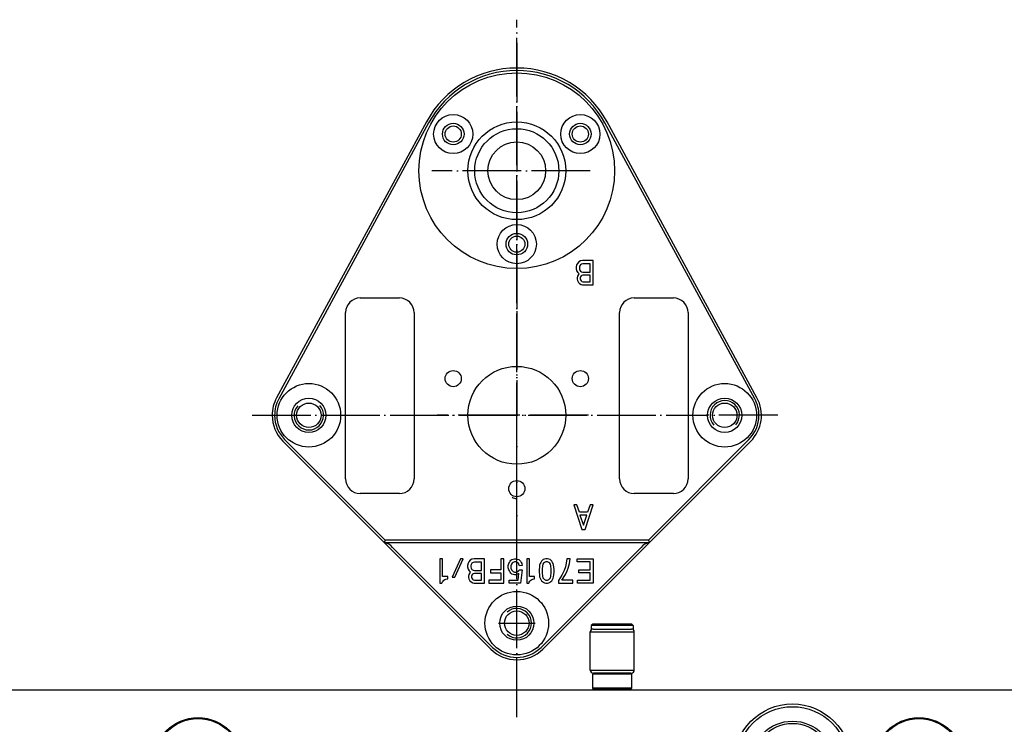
# Model space of a CAD drawing. Extents: x -1763 to 4575, y -3429 to 1051.
# Tile 158 of 174: x 3668 to 3870, y -1492 to -1348. Entities that reach past the tile are written whole.
import ezdxf

# ---------------------------------------------------------------- set-up
doc = ezdxf.new("R2010")
doc.units = 0
doc.linetypes.add('DOT_CENTER', pattern=[14, 12, -1, 0, -1])
doc.layers.get('0').update_dxf_attribs({"linetype": 'CONTINUOUS'})
doc.layers.add('1', color=7, linetype='CONTINUOUS')

# ---------------------------------------------------------------- blocks, each defined once
blk = doc.blocks.new('E7018-24101__1', base_point=(4199.999999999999, -1958.678934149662))
at = {"color": 1, "linetype": 'CONTINUOUS'}
blk.add_line((4195.999999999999, -1485.078934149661), (3604.00000000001, -1485.078934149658), dxfattribs=at)
for centre, radius in [((3704.849999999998, -1499.90784374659), 9.19999999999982), ((3704.849999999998, -1499.90784374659), 9), ((3852.169999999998, -1499.90784374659), 9.20000000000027), ((3852.169999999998, -1499.90784374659), 9)]:
    blk.add_circle(centre, radius, dxfattribs=at)
blk = doc.blocks.new('BEARING_HK0509__6', base_point=(3794.010000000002, -1481.578934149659))
at = {"color": 1, "linetype": 'CONTINUOUS'}
for p, q in [((3785.610000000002, -1472.578934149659), (3787.010000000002, -1472.578934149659)), ((3787.010000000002, -1472.578934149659), (3792.010000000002, -1472.578934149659)), ((3792.010000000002, -1472.578934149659), (3793.410000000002, -1472.578934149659)), ((3785.010000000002, -1473.178934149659), (3794.010000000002, -1473.178934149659)), ((3785.010000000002, -1480.978934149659), (3785.010000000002, -1473.178934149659)), ((3794.010000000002, -1480.978934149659), (3794.010000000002, -1473.178934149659)), ((3785.010000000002, -1480.978934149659), (3794.010000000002, -1480.978934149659)), ((3785.610000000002, -1481.578934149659), (3785.710000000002, -1481.578934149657)), ((3789.510000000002, -1481.578934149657), (3785.710000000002, -1481.578934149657)), ((3793.310000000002, -1481.578934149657), (3789.510000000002, -1481.578934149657)), ((3793.310000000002, -1481.578934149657), (3793.410000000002, -1481.578934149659))]:
    blk.add_line(p, q, dxfattribs=at)
for centre, radius, start, end in [((3785.610000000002, -1473.178934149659), 0.59999999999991, 90, 180), ((3793.410000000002, -1473.178934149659), 0.59999999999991, 0, 90), ((3785.610000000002, -1480.978934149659), 0.59999999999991, 180, -90), ((3793.410000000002, -1480.978934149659), 0.60000000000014, -90, 0)]:
    blk.add_arc(centre, radius, start, end, dxfattribs=at)
blk = doc.blocks.new('E2812-23753-0__7', base_point=(3793.810000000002, -1485.078934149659))
at = {"color": 1, "linetype": 'CONTINUOUS'}
for p, q in [((3785.510000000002, -1471.578934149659), (3785.210000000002, -1471.878934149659)), ((3793.810000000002, -1471.878934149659), (3785.210000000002, -1471.878934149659)), ((3785.210000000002, -1471.878934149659), (3785.210000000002, -1472.578934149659)), ((3785.610000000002, -1472.578934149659), (3785.210000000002, -1472.578934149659)), ((3793.510000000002, -1471.578934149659), (3785.510000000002, -1471.578934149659)), ((3785.610000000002, -1472.578934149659), (3787.010000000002, -1472.578934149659)), ((3787.010000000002, -1472.578934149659), (3792.010000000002, -1472.578934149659)), ((3792.010000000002, -1472.578934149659), (3793.410000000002, -1472.578934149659)), ((3793.810000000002, -1472.578934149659), (3793.410000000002, -1472.578934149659)), ((3793.510000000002, -1471.578934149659), (3793.810000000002, -1471.878934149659)), ((3793.810000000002, -1471.878934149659), (3793.810000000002, -1472.578934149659)), ((3787.010000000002, -1485.078934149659), (3787.010000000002, -1484.878934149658)), ((3792.010000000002, -1485.078934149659), (3792.010000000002, -1484.878934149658))]:
    blk.add_line(p, q, dxfattribs=at)
blk = doc.blocks.new('24791-0S111__8', base_point=(3793.510000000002, -1484.878934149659))
at = {"color": 1, "linetype": 'CONTINUOUS'}
for p, q in [((3785.710000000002, -1481.578934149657), (3785.510000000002, -1481.778934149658)), ((3785.510000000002, -1484.678934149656), (3785.510000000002, -1481.778934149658)), ((3789.510000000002, -1481.778934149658), (3785.510000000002, -1481.778934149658)), ((3789.510000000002, -1481.578934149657), (3785.710000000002, -1481.578934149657)), ((3793.310000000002, -1481.578934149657), (3789.510000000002, -1481.578934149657)), ((3793.510000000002, -1481.778934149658), (3789.510000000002, -1481.778934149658)), ((3793.310000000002, -1481.578934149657), (3793.510000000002, -1481.778934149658)), ((3793.510000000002, -1484.678934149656), (3793.510000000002, -1481.778934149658)), ((3785.710000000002, -1484.878934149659), (3785.510000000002, -1484.678934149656)), ((3789.510000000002, -1484.678934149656), (3785.510000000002, -1484.678934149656)), ((3789.510000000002, -1484.878934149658), (3785.710000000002, -1484.878934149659)), ((3793.510000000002, -1484.678934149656), (3789.510000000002, -1484.678934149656)), ((3793.310000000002, -1484.878934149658), (3789.510000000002, -1484.878934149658)), ((3793.310000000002, -1484.878934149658), (3793.510000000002, -1484.678934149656))]:
    blk.add_line(p, q, dxfattribs=at)
blk = doc.blocks.new('BEARING_ASSY1_2__9', base_point=(3794.010000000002, -1485.078934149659))
for name, p in [('BEARING_HK0509__6', (3794.010000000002, -1481.578934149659)), ('E2812-23753-0__7', (3793.810000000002, -1485.078934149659)), ('24791-0S111__8', (3793.510000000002, -1484.878934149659))]:
    blk.add_blockref(name, p)
blk = doc.blocks.new('BEARINGS__66', base_point=(4152.30999999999, -1972.178934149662))
blk.add_blockref('BEARING_ASSY1_2__9', (3794.010000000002, -1485.078934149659))
blk = doc.blocks.new('21791-0S112_1__90', base_point=(3838.340000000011, -1511.90784374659))
at = {"color": 1, "linetype": 'CONTINUOUS'}
for radius in [12, 11.45000000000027, 8.49291111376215, 8.02500000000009]:
    blk.add_circle((3826.340000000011, -1499.90784374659), radius, dxfattribs=at)
blk = doc.blocks.new('BUSHINGS_INTERFACE__92', base_point=(3985.659999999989, -1955.85002455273))
blk.add_blockref('21791-0S112_1__90', (3838.340000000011, -1511.90784374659))
blk = doc.blocks.new('SMALLPARTS__109', base_point=(4239.999999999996, -1972.178934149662))
for name, p in [('BEARINGS__66', (4152.30999999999, -1972.178934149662)), ('BUSHINGS_INTERFACE__92', (3985.659999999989, -1955.85002455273))]:
    blk.add_blockref(name, p)
blk = doc.blocks.new('E7018-64101__110', base_point=(4239.999999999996, -1972.178934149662))
for name, p in [('SMALLPARTS__109', (4239.999999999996, -1972.178934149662)), ('E7018-24101__1', (4199.999999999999, -1958.678934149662))]:
    blk.add_blockref(name, p)
blk = doc.blocks.new('STIFF_ASSY_DUTBD__112', base_point=(4239.999999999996, -1972.178934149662))
blk.add_blockref('E7018-64101__110', (4239.999999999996, -1972.178934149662))
blk = doc.blocks.new('A1__190', base_point=(4239.999999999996, -1972.178934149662))
blk.add_blockref('STIFF_ASSY_DUTBD__112', (4239.999999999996, -1972.178934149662))
blk = doc.blocks.new('FRONT1__191', base_point=(4150.300000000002, -1381.878934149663))
blk.add_blockref('A1__190', (4239.999999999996, -1972.178934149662))
blk = doc.blocks.new('L1__192', base_point=(4150.300000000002, -1381.878934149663))
blk.add_blockref('FRONT1__191', (4150.300000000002, -1381.878934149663))
blk = doc.blocks.new('PIN__607', base_point=(3750, -1358.878934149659))
at = {"layer": '1', "color": 4, "linetype": 'CONTINUOUS'}
for centre, radius in [((3770, -1378.878934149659), 20), ((3757.009618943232, -1371.378934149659), 4), ((3782.990381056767, -1371.378934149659), 4.00000000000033), ((3757.009618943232, -1371.378934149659), 2.19999999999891), ((3770, -1378.878934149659), 10), ((3770, -1378.878934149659), 8.599999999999), ((3782.990381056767, -1371.378934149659), 2.20000000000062), ((3770, -1378.878934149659), 5.89999999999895), ((3770, -1393.87893414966), 3.99999999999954), ((3770, -1393.87893414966), 2.19999999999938)]:
    blk.add_circle(centre, radius, dxfattribs=at)
blk = doc.blocks.new('E7015-23250__608', base_point=(2784.121065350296, -1352.742240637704))
at = {"layer": '1', "color": 6, "linetype": 'DOT_CENTER'}
for p, q in [((3770, -1352.742240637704), (3770, -1407.575923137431)), ((3785.000000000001, -1378.878934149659), (3752.626763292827, -1378.878934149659)), ((3770, -1407.575923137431), (3770, -1428.87893414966)), ((3770, -1428.87893414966), (3753.710560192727, -1428.878934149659)), ((3784.687384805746, -1428.878934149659), (3770, -1428.87893414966)), ((3770, -1455.568100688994), (3770, -1428.87893414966))]:
    blk.add_line(p, q, dxfattribs=at)
at = {"layer": '1', "color": 6, "linetype": 'CONTINUOUS'}
for p, q in [((3751.54355963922, -1368.860959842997), (3720.908414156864, -1425.301086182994)), ((3751.982998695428, -1369.099483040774), (3725.919314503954, -1417.117457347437)), ((3814.080685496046, -1417.117457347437), (3788.017001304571, -1369.099483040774)), ((3819.091585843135, -1425.301086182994), (3788.456440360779, -1368.860959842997)), ((3782.224330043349, -1398.141908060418), (3782.111830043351, -1398.579408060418)), ((3782.111830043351, -1398.579408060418), (3782.111830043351, -1398.891908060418)), ((3782.393080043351, -1397.829408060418), (3782.224330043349, -1398.141908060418)), ((3782.674330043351, -1397.516908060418), (3782.393080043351, -1397.829408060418)), ((3783.011830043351, -1397.329408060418), (3782.674330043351, -1397.516908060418)), ((3782.84308004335, -1398.391908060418), (3782.786830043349, -1398.641908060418)), ((3783.011830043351, -1398.141908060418), (3782.84308004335, -1398.391908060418)), ((3783.461830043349, -1397.204408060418), (3783.011830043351, -1397.329408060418)), ((3783.236830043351, -1397.954408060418), (3783.011830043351, -1398.141908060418)), ((3783.518080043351, -1397.891908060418), (3783.236830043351, -1397.954408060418)), ((3785.599330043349, -1397.204408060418), (3783.461830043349, -1397.204408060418)), ((3784.980580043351, -1397.891908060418), (3783.518080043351, -1397.891908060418)), ((3784.980580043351, -1399.641908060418), (3784.980580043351, -1397.891908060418)), ((3785.599330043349, -1402.204408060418), (3785.599330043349, -1397.204408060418)), ((3782.111830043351, -1398.891908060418), (3782.224330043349, -1399.329408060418)), ((3782.224330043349, -1399.329408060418), (3782.449330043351, -1399.704408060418)), ((3782.393080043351, -1400.454408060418), (3782.336830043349, -1400.766908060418)), ((3782.618080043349, -1400.079408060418), (3782.393080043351, -1400.454408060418)), ((3782.449330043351, -1399.704408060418), (3782.730580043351, -1399.954408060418)), ((3782.730580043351, -1399.954408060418), (3782.618080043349, -1400.079408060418)), ((3782.786830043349, -1398.641908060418), (3782.786830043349, -1398.891908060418)), ((3782.786830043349, -1398.891908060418), (3782.84308004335, -1399.141908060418)), ((3782.84308004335, -1399.141908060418), (3783.011830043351, -1399.391908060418)), ((3783.011830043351, -1400.579408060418), (3782.955580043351, -1400.766908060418)), ((3783.011830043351, -1399.391908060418), (3783.236830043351, -1399.579408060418)), ((3783.12433004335, -1400.391908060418), (3783.011830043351, -1400.579408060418)), ((3783.293080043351, -1400.266908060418), (3783.12433004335, -1400.391908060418)), ((3783.236830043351, -1399.579408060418), (3783.518080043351, -1399.641908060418)), ((3783.518080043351, -1400.204408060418), (3783.293080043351, -1400.266908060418)), ((3783.518080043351, -1399.641908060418), (3784.980580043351, -1399.641908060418)), ((3784.980580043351, -1400.204408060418), (3783.518080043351, -1400.204408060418)), ((3784.980580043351, -1401.579408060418), (3784.980580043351, -1400.204408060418)), ((3782.336830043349, -1400.766908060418), (3782.336830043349, -1401.016908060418)), ((3782.336830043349, -1401.016908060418), (3782.393080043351, -1401.329408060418)), ((3782.393080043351, -1401.329408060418), (3782.618080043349, -1401.704408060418)), ((3782.618080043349, -1401.704408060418), (3782.84308004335, -1401.954408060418)), ((3782.84308004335, -1401.954408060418), (3783.180580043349, -1402.141908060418)), ((3782.955580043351, -1400.766908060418), (3782.955580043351, -1401.016908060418)), ((3782.955580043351, -1401.016908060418), (3783.011830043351, -1401.204408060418)), ((3783.011830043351, -1401.204408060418), (3783.12433004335, -1401.391908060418)), ((3783.12433004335, -1401.391908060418), (3783.293080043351, -1401.516908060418)), ((3783.180580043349, -1402.141908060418), (3783.461830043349, -1402.204408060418)), ((3783.293080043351, -1401.516908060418), (3783.518080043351, -1401.579408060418)), ((3783.461830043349, -1402.204408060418), (3785.599330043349, -1402.204408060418)), ((3783.518080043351, -1401.579408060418), (3784.980580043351, -1401.579408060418)), ((3738, -1404.878934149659), (3746, -1404.87893414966)), ((3794, -1404.878934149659), (3802, -1404.878934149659)), ((3735, -1441.878934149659), (3735, -1407.878934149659)), ((3749, -1407.87893414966), (3749, -1441.878934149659)), ((3791, -1441.878934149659), (3791, -1407.878934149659)), ((3805, -1407.878934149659), (3805, -1441.878934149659)), ((3725.919314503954, -1417.117457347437), (3721.347853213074, -1425.539609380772)), ((3818.652146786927, -1425.539609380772), (3814.080685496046, -1417.117457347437)), ((3742.893398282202, -1454.878934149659), (3722.196699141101, -1434.182235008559)), ((3743.100505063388, -1454.378934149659), (3722.550252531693, -1433.828681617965)), ((3817.449747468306, -1433.828681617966), (3796.899494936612, -1454.378934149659)), ((3817.803300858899, -1434.182235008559), (3797.106601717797, -1454.878934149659)), ((3746, -1444.878934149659), (3738, -1444.878934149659)), ((3802, -1444.878934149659), (3794, -1444.878934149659)), ((3782.28058004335, -1447.204408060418), (3781.661830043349, -1447.204408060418)), ((3781.661830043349, -1447.204408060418), (3783.293080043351, -1452.204408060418)), ((3782.786830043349, -1448.704408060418), (3782.28058004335, -1447.204408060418)), ((3784.474330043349, -1448.704408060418), (3782.786830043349, -1448.704408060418)), ((3783.96808004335, -1452.204408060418), (3785.599330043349, -1447.204408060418)), ((3784.980580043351, -1447.204408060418), (3784.474330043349, -1448.704408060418)), ((3785.599330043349, -1447.204408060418), (3784.980580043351, -1447.204408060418)), ((3784.305580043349, -1449.329408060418), (3782.899330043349, -1449.329408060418)), ((3782.899330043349, -1449.329408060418), (3783.630580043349, -1451.329408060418)), ((3783.630580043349, -1451.329408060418), (3784.305580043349, -1449.329408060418)), ((3783.293080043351, -1452.204408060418), (3783.96808004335, -1452.204408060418)), ((3743.100505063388, -1454.378934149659), (3742.893398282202, -1454.878934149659)), ((3742.893398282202, -1454.878934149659), (3797.106601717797, -1454.878934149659)), ((3764.696699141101, -1476.682235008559), (3742.893398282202, -1454.878934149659)), ((3796.899494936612, -1454.378934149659), (3743.100505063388, -1454.378934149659)), ((3797.106601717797, -1454.878934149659), (3775.303300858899, -1476.682235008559)), ((3796.899494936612, -1454.378934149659), (3797.106601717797, -1454.878934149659)), ((3765.050252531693, -1476.328681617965), (3744.600505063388, -1455.878934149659)), ((3795.399494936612, -1455.878934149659), (3774.949747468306, -1476.328681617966)), ((3754.246082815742, -1458.204408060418), (3754.246082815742, -1463.204408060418)), ((3754.808582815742, -1458.204408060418), (3754.246082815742, -1458.204408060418)), ((3754.808582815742, -1461.829408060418), (3754.808582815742, -1458.204408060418)), ((3758.464832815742, -1458.204408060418), (3756.777332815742, -1461.954408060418)), ((3757.339832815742, -1461.954408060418), (3759.027332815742, -1458.204408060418)), ((3759.027332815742, -1458.204408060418), (3758.464832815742, -1458.204408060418)), ((3760.208582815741, -1458.829408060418), (3760.039832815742, -1459.141908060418)), ((3760.489832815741, -1458.516908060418), (3760.208582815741, -1458.829408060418)), ((3760.827332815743, -1458.329408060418), (3760.489832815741, -1458.516908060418)), ((3761.277332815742, -1458.204408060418), (3760.827332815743, -1458.329408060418)), ((3761.052332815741, -1458.954408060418), (3760.827332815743, -1459.141908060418)), ((3761.333582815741, -1458.891908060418), (3761.052332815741, -1458.954408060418)), ((3763.414832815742, -1458.204408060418), (3761.277332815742, -1458.204408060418)), ((3762.796082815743, -1458.891908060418), (3761.333582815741, -1458.891908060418)), ((3762.796082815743, -1460.641908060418), (3762.796082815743, -1458.891908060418)), ((3763.414832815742, -1463.204408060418), (3763.414832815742, -1458.204408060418)), ((3766.733582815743, -1458.204408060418), (3766.733582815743, -1460.454408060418)), ((3767.352332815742, -1458.204408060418), (3766.733582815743, -1458.204408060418)), ((3767.352332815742, -1463.204408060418), (3767.352332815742, -1458.204408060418)), ((3768.364832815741, -1459.204408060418), (3768.477332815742, -1458.954408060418)), ((3768.477332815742, -1458.954408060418), (3768.646082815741, -1458.704408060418)), ((3768.646082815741, -1458.704408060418), (3768.814832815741, -1458.516908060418)), ((3768.814832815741, -1458.516908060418), (3768.983582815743, -1458.391908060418)), ((3768.983582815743, -1458.391908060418), (3769.264832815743, -1458.266908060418)), ((3769.264832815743, -1458.954408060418), (3769.039832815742, -1459.141908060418)), ((3769.264832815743, -1458.266908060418), (3769.546082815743, -1458.204408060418)), ((3769.546082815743, -1458.829408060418), (3769.264832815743, -1458.954408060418)), ((3769.546082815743, -1458.204408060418), (3769.827332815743, -1458.204408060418)), ((3769.827332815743, -1458.829408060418), (3769.546082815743, -1458.829408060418)), ((3769.827332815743, -1458.204408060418), (3770.108582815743, -1458.266908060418)), ((3770.108582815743, -1458.954408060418), (3769.827332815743, -1458.829408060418)), ((3770.108582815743, -1458.266908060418), (3770.389832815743, -1458.391908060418)), ((3770.333582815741, -1459.141908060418), (3770.108582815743, -1458.954408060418)), ((3770.389832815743, -1458.391908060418), (3770.558582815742, -1458.516908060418)), ((3770.558582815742, -1458.516908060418), (3770.727332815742, -1458.704408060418)), ((3770.727332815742, -1458.704408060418), (3770.896082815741, -1458.954408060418)), ((3770.896082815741, -1458.954408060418), (3771.008582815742, -1459.204408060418)), ((3772.021082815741, -1458.204408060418), (3772.021082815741, -1463.204408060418)), ((3772.583582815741, -1458.204408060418), (3772.021082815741, -1458.204408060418)), ((3772.583582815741, -1461.829408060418), (3772.583582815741, -1458.204408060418)), ((3774.889832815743, -1458.954408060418), (3774.777332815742, -1459.204408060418)), ((3775.058582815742, -1458.704408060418), (3774.889832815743, -1458.954408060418)), ((3775.227332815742, -1458.516908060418), (3775.058582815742, -1458.704408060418)), ((3775.396082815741, -1458.391908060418), (3775.227332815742, -1458.516908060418)), ((3775.677332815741, -1458.266908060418), (3775.396082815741, -1458.391908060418)), ((3775.677332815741, -1458.954408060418), (3775.452332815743, -1459.141908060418)), ((3775.902332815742, -1458.204408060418), (3775.677332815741, -1458.266908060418)), ((3775.902332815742, -1458.829408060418), (3775.677332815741, -1458.954408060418)), ((3776.296082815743, -1458.204408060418), (3775.902332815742, -1458.204408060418)), ((3776.296082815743, -1458.829408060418), (3775.902332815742, -1458.829408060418)), ((3776.521082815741, -1458.266908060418), (3776.296082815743, -1458.204408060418)), ((3776.521082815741, -1458.954408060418), (3776.296082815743, -1458.829408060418)), ((3776.802332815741, -1458.391908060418), (3776.521082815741, -1458.266908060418)), ((3776.746082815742, -1459.141908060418), (3776.521082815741, -1458.954408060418)), ((3776.971082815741, -1458.516908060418), (3776.802332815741, -1458.391908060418)), ((3777.139832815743, -1458.704408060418), (3776.971082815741, -1458.516908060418)), ((3777.308582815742, -1458.954408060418), (3777.139832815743, -1458.704408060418)), ((3777.421082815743, -1459.204408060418), (3777.308582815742, -1458.954408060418)), ((3780.233582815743, -1458.204408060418), (3780.121082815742, -1459.141908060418)), ((3780.908582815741, -1458.204408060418), (3780.233582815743, -1458.204408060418)), ((3780.796082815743, -1459.204408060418), (3780.908582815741, -1458.204408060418)), ((3782.371082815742, -1458.204408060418), (3785.633582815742, -1458.204408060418)), ((3782.371082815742, -1458.829408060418), (3782.371082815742, -1458.204408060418)), ((3785.014832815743, -1458.829408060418), (3782.371082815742, -1458.829408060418)), ((3785.014832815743, -1460.454408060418), (3785.014832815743, -1458.829408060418)), ((3785.633582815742, -1458.204408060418), (3785.633582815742, -1463.204408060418)), ((3760.039832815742, -1459.141908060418), (3759.927332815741, -1459.579408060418)), ((3759.927332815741, -1459.579408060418), (3759.927332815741, -1459.891908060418)), ((3759.927332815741, -1459.891908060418), (3760.039832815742, -1460.329408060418)), ((3760.039832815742, -1460.329408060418), (3760.264832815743, -1460.704408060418)), ((3760.264832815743, -1460.704408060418), (3760.546082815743, -1460.954408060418)), ((3760.546082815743, -1460.954408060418), (3760.433582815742, -1461.079408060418)), ((3760.658582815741, -1459.391908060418), (3760.602332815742, -1459.641908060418)), ((3760.602332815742, -1459.641908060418), (3760.602332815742, -1459.891908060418)), ((3760.602332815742, -1459.891908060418), (3760.658582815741, -1460.141908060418)), ((3760.827332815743, -1459.141908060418), (3760.658582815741, -1459.391908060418)), ((3760.658582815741, -1460.141908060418), (3760.827332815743, -1460.391908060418)), ((3760.827332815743, -1460.391908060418), (3761.052332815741, -1460.579408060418)), ((3761.052332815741, -1460.579408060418), (3761.333582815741, -1460.641908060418)), ((3761.333582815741, -1460.641908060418), (3762.796082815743, -1460.641908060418)), ((3766.733582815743, -1460.454408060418), (3764.652332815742, -1460.454408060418)), ((3764.652332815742, -1460.454408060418), (3764.652332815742, -1461.079408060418)), ((3768.252332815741, -1459.579408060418), (3768.364832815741, -1459.204408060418)), ((3768.252332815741, -1460.079408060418), (3768.252332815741, -1459.579408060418)), ((3768.364832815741, -1460.454408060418), (3768.252332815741, -1460.079408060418)), ((3768.477332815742, -1460.704408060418), (3768.364832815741, -1460.454408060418)), ((3768.646082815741, -1460.954408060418), (3768.477332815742, -1460.704408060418)), ((3768.814832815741, -1461.141908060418), (3768.646082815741, -1460.954408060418)), ((3768.927332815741, -1459.329408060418), (3768.814832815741, -1459.641908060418)), ((3768.814832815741, -1459.641908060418), (3768.814832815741, -1460.141908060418)), ((3768.814832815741, -1460.141908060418), (3768.927332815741, -1460.454408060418)), ((3769.039832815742, -1459.141908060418), (3768.927332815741, -1459.329408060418)), ((3768.927332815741, -1460.454408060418), (3769.039832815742, -1460.641908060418)), ((3769.039832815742, -1460.641908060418), (3769.264832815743, -1460.829408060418)), ((3769.264832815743, -1460.829408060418), (3769.546082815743, -1460.954408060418)), ((3769.546082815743, -1460.954408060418), (3769.827332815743, -1460.954408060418)), ((3769.827332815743, -1460.954408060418), (3770.164832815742, -1460.829408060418)), ((3770.164832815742, -1460.829408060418), (3770.389832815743, -1460.641908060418)), ((3770.446082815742, -1459.329408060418), (3770.333582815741, -1459.141908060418)), ((3770.389832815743, -1460.641908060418), (3770.502332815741, -1460.454408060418)), ((3770.558582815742, -1459.641908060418), (3770.446082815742, -1459.329408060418)), ((3770.502332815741, -1460.454408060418), (3771.064832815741, -1460.454408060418)), ((3771.121082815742, -1459.579408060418), (3770.558582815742, -1459.641908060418)), ((3771.064832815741, -1460.454408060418), (3770.727332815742, -1463.204408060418)), ((3771.008582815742, -1459.204408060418), (3771.121082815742, -1459.579408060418)), ((3774.608582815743, -1459.891908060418), (3774.552332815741, -1460.454408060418)), ((3774.552332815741, -1460.454408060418), (3774.552332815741, -1460.954408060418)), ((3774.552332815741, -1460.954408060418), (3774.608582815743, -1461.516908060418)), ((3774.664832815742, -1459.516908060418), (3774.608582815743, -1459.891908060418)), ((3774.777332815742, -1459.204408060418), (3774.664832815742, -1459.516908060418)), ((3775.227332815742, -1459.641908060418), (3775.171082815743, -1460.329408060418)), ((3775.171082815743, -1460.329408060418), (3775.171082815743, -1461.079408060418)), ((3775.339832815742, -1459.329408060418), (3775.227332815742, -1459.641908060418)), ((3775.452332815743, -1459.141908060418), (3775.339832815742, -1459.329408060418)), ((3776.858582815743, -1459.329408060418), (3776.746082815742, -1459.141908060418)), ((3776.971082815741, -1459.641908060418), (3776.858582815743, -1459.329408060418)), ((3777.027332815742, -1460.329408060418), (3776.971082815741, -1459.641908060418)), ((3777.027332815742, -1461.079408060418), (3777.027332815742, -1460.329408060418)), ((3777.533582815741, -1459.516908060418), (3777.421082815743, -1459.204408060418)), ((3777.589832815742, -1459.891908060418), (3777.533582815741, -1459.516908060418)), ((3777.646082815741, -1460.454408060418), (3777.589832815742, -1459.891908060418)), ((3777.589832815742, -1461.516908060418), (3777.646082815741, -1460.954408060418)), ((3777.646082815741, -1460.954408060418), (3777.646082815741, -1460.454408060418)), ((3779.671082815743, -1460.641908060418), (3779.221082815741, -1461.579408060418)), ((3779.952332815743, -1459.891908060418), (3779.671082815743, -1460.641908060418)), ((3780.121082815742, -1459.141908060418), (3779.952332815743, -1459.891908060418)), ((3779.952332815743, -1461.454408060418), (3780.289832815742, -1460.704408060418)), ((3780.289832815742, -1460.704408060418), (3780.514832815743, -1460.141908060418)), ((3780.514832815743, -1460.141908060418), (3780.796082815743, -1459.204408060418)), ((3782.652332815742, -1461.079408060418), (3782.652332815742, -1460.454408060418)), ((3782.652332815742, -1460.454408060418), (3785.014832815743, -1460.454408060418)), ((3754.752332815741, -1463.016908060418), (3754.921082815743, -1462.766908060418)), ((3755.877332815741, -1461.829408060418), (3754.808582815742, -1461.829408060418)), ((3754.921082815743, -1462.766908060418), (3755.089832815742, -1462.579408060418)), ((3755.089832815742, -1462.579408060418), (3755.314832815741, -1462.454408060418)), ((3755.314832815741, -1462.454408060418), (3755.483582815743, -1462.391908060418)), ((3755.483582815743, -1462.391908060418), (3755.764832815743, -1462.329408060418)), ((3755.764832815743, -1462.329408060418), (3755.877332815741, -1462.329408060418)), ((3755.877332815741, -1462.329408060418), (3755.877332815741, -1461.829408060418)), ((3756.777332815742, -1461.954408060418), (3757.339832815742, -1461.954408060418)), ((3760.208582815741, -1461.454408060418), (3760.152332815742, -1461.766908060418)), ((3760.152332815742, -1461.766908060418), (3760.152332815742, -1462.016908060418)), ((3760.152332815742, -1462.016908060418), (3760.208582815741, -1462.329408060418)), ((3760.433582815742, -1461.079408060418), (3760.208582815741, -1461.454408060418)), ((3760.208582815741, -1462.329408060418), (3760.433582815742, -1462.704408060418)), ((3760.433582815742, -1462.704408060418), (3760.658582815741, -1462.954408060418)), ((3760.658582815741, -1462.954408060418), (3760.996082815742, -1463.141908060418)), ((3760.827332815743, -1461.579408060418), (3760.771082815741, -1461.766908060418)), ((3760.771082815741, -1461.766908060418), (3760.771082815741, -1462.016908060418)), ((3760.771082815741, -1462.016908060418), (3760.827332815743, -1462.204408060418)), ((3760.939832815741, -1461.391908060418), (3760.827332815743, -1461.579408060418)), ((3760.827332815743, -1462.204408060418), (3760.939832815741, -1462.391908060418)), ((3761.108582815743, -1461.266908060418), (3760.939832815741, -1461.391908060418)), ((3760.939832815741, -1462.391908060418), (3761.108582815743, -1462.516908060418)), ((3761.333582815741, -1461.204408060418), (3761.108582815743, -1461.266908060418)), ((3761.108582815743, -1462.516908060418), (3761.333582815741, -1462.579408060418)), ((3762.796082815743, -1461.204408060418), (3761.333582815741, -1461.204408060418)), ((3761.333582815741, -1462.579408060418), (3762.796082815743, -1462.579408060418)), ((3762.796082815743, -1462.579408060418), (3762.796082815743, -1461.204408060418)), ((3766.733582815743, -1462.579408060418), (3764.314832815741, -1462.579408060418)), ((3764.314832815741, -1462.579408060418), (3764.314832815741, -1463.204408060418)), ((3764.652332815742, -1461.079408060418), (3766.733582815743, -1461.079408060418)), ((3766.733582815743, -1461.079408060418), (3766.733582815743, -1462.579408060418)), ((3768.421082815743, -1463.204408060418), (3768.421082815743, -1462.579408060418)), ((3768.421082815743, -1462.579408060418), (3770.277332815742, -1462.579408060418)), ((3768.983582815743, -1461.329408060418), (3768.814832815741, -1461.141908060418)), ((3769.264832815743, -1461.454408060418), (3768.983582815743, -1461.329408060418)), ((3769.546082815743, -1461.516908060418), (3769.264832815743, -1461.454408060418)), ((3769.827332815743, -1461.516908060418), (3769.546082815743, -1461.516908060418)), ((3770.164832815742, -1461.391908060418), (3769.827332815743, -1461.516908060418)), ((3770.446082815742, -1461.204408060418), (3770.164832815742, -1461.391908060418)), ((3770.277332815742, -1462.579408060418), (3770.446082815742, -1461.204408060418)), ((3772.527332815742, -1463.016908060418), (3772.696082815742, -1462.766908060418)), ((3773.652332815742, -1461.829408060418), (3772.583582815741, -1461.829408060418)), ((3772.696082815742, -1462.766908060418), (3772.864832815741, -1462.579408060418)), ((3772.864832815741, -1462.579408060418), (3773.089832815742, -1462.454408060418)), ((3773.089832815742, -1462.454408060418), (3773.258582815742, -1462.391908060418)), ((3773.258582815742, -1462.391908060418), (3773.539832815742, -1462.329408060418)), ((3773.539832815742, -1462.329408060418), (3773.652332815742, -1462.329408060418)), ((3773.652332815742, -1462.329408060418), (3773.652332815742, -1461.829408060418)), ((3774.608582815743, -1461.516908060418), (3774.664832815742, -1461.891908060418)), ((3774.664832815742, -1461.891908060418), (3774.777332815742, -1462.204408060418)), ((3774.777332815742, -1462.204408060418), (3774.889832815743, -1462.454408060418)), ((3774.889832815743, -1462.454408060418), (3775.058582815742, -1462.704408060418)), ((3775.058582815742, -1462.704408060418), (3775.227332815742, -1462.891908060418)), ((3775.171082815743, -1461.079408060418), (3775.227332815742, -1461.766908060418)), ((3775.227332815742, -1461.766908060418), (3775.339832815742, -1462.079408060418)), ((3775.227332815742, -1462.891908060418), (3775.396082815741, -1463.016908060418)), ((3775.339832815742, -1462.079408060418), (3775.452332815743, -1462.266908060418)), ((3775.452332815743, -1462.266908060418), (3775.677332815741, -1462.454408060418)), ((3775.677332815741, -1462.454408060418), (3775.902332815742, -1462.579408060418)), ((3775.902332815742, -1462.579408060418), (3776.296082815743, -1462.579408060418)), ((3776.296082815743, -1462.579408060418), (3776.521082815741, -1462.454408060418)), ((3776.521082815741, -1462.454408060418), (3776.746082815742, -1462.266908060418)), ((3776.746082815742, -1462.266908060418), (3776.858582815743, -1462.079408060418)), ((3776.802332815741, -1463.016908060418), (3776.971082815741, -1462.891908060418)), ((3776.858582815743, -1462.079408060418), (3776.971082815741, -1461.766908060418)), ((3776.971082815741, -1461.766908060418), (3777.027332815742, -1461.079408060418)), ((3776.971082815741, -1462.891908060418), (3777.139832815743, -1462.704408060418)), ((3777.139832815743, -1462.704408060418), (3777.308582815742, -1462.454408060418)), ((3777.308582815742, -1462.454408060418), (3777.421082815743, -1462.204408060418)), ((3777.421082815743, -1462.204408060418), (3777.533582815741, -1461.891908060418)), ((3777.533582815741, -1461.891908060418), (3777.589832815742, -1461.516908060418)), ((3779.221082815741, -1461.579408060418), (3778.546082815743, -1462.641908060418)), ((3778.546082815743, -1462.641908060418), (3778.546082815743, -1463.204408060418)), ((3779.221082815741, -1462.579408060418), (3779.952332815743, -1461.454408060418)), ((3781.471082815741, -1462.579408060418), (3779.221082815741, -1462.579408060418)), ((3781.471082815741, -1463.204408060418), (3781.471082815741, -1462.579408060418)), ((3782.427332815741, -1463.204408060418), (3782.427332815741, -1462.579408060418)), ((3782.427332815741, -1462.579408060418), (3785.014832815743, -1462.579408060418)), ((3785.014832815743, -1461.079408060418), (3782.652332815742, -1461.079408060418)), ((3785.014832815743, -1462.579408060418), (3785.014832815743, -1461.079408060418)), ((3754.246082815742, -1463.204408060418), (3754.696082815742, -1463.204408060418)), ((3754.696082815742, -1463.204408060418), (3754.752332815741, -1463.016908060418)), ((3760.996082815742, -1463.141908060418), (3761.277332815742, -1463.204408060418)), ((3761.277332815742, -1463.204408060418), (3763.414832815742, -1463.204408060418)), ((3764.314832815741, -1463.204408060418), (3767.352332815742, -1463.204408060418)), ((3770.727332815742, -1463.204408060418), (3768.421082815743, -1463.204408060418)), ((3772.021082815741, -1463.204408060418), (3772.471082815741, -1463.204408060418)), ((3772.471082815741, -1463.204408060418), (3772.527332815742, -1463.016908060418)), ((3775.396082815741, -1463.016908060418), (3775.677332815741, -1463.141908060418)), ((3775.677332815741, -1463.141908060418), (3775.902332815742, -1463.204408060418)), ((3775.902332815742, -1463.204408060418), (3776.296082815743, -1463.204408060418)), ((3776.296082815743, -1463.204408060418), (3776.521082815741, -1463.141908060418)), ((3776.521082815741, -1463.141908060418), (3776.802332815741, -1463.016908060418)), ((3778.546082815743, -1463.204408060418), (3781.471082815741, -1463.204408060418)), ((3785.633582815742, -1463.204408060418), (3782.427332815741, -1463.204408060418))]:
    blk.add_line(p, q, dxfattribs=at)
for centre, radius in [((3757.009618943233, -1371.378934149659), 1.65000000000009), ((3770, -1378.878934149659), 10), ((3782.990381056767, -1371.378934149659), 1.65000000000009), ((3770, -1393.878934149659), 1.650000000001), ((3757.009618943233, -1421.378934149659), 1.65000000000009), ((3770, -1428.87893414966), 9.99999999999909), ((3782.990381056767, -1421.378934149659), 1.65000000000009), ((3727.5, -1428.878934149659), 6.4999999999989), ((3812.5, -1428.87893414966), 6.50000000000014), ((3727.5, -1428.878934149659), 3.49999999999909), ((3812.5, -1428.87893414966), 3.5), ((3770, -1443.878934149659), 1.650000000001), ((3770, -1471.37893414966), 6.49999999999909), ((3770, -1471.37893414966), 3.49999999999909)]:
    blk.add_circle(centre, radius, dxfattribs=at)
for centre, radius, start, end in [((3770, -1378.878934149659), 21, 90, 151.5073255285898), ((3770, -1378.878934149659), 20.99999999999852, 28.49267447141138, 90), ((3770, -1378.878934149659), 20.5, 90, 151.50732552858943), ((3770, -1378.878934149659), 20.49999999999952, 28.4926744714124, 90), ((3738, -1407.878934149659), 3, 90, 180), ((3746, -1407.878934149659), 3, -1.737e-11, 90), ((3794.000000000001, -1407.878934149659), 3, 90.00000000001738, 180), ((3802.000000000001, -1407.878934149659), 2.99999999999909, 0, 90.00000000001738), ((3727.5, -1428.878934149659), 7.49999999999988, 151.50732552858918, -179.99999999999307), ((3727.5, -1428.878934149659), 6.99999999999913, 151.50732552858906, 180), ((3812.5, -1428.87893414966), 7.49999999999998, -45, 28.49267447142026), ((3812.5, -1428.87893414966), 7, 0, 28.49267447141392), ((3727.5, -1428.878934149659), 7.5, -179.99999999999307, -134.99999999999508), ((3727.5, -1428.878934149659), 7, 180, -135.0000000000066), ((3812.5, -1428.87893414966), 7.00000000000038, -44.99999999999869, 0), ((3738, -1441.878934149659), 3, 180, -90), ((3746, -1441.878934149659), 3, -90, 0), ((3794.000000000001, -1441.878934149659), 3.00000000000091, 180, -90.00000000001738), ((3802.000000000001, -1441.878934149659), 3, -90.00000000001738, 0), ((3770, -1443.878934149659), 2.00000000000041, -118.76557853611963, -90), ((3742.31540968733, -1457.822729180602), 3.00000000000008, 40.3858400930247, 78.8917730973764), ((3797.68459031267, -1457.822729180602), 3.00000000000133, 101.10822690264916, 139.6141599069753), ((3770, -1471.37893414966), 7.49999999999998, -135, -90), ((3770, -1471.37893414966), 7.00000000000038, -135.00000000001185, -90), ((3770, -1471.37893414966), 6.99999999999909, -90, -44.99999999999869), ((3770, -1471.37893414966), 7.49999999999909, -90, -45)]:
    blk.add_arc(centre, radius, start, end, dxfattribs=at)
at = {"layer": '1'}
blk.add_blockref('PIN__607', (3750, -1358.878934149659), dxfattribs=at)
blk = doc.blocks.new('HEADPLATE_EG__609', base_point=(3352.239961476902, -2091.01562766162))
at = {"layer": '1', "color": 1, "linetype": 'DOT_CENTER'}
for p, q in [((3770, -1490.568934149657), (3770, -1347.991150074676)), ((3715.918884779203, -1428.87893414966), (3808.75, -1428.87893414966)), ((3823.319550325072, -1428.878934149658), (3808.75, -1428.878934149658)), ((3766.25, -1471.378934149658), (3773.75, -1471.378934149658))]:
    blk.add_line(p, q, dxfattribs=at)
at = {"layer": '1', "color": 7, "linetype": 'CONTINUOUS'}
for centre, radius in [((3727.5, -1428.87893414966), 2.50000000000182), ((3812.5, -1428.878934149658), 2.5), ((3770, -1471.378934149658), 2.5)]:
    blk.add_circle(centre, radius, dxfattribs=at)
at = {"layer": '1', "color": 1, "linetype": 'CONTINUOUS'}
for centre, radius, start, end in [((3812.5, -1428.878934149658), 2.99999999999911, -40.84150975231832, -138.27236315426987), ((3727.5, -1428.87893414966), 2.9999999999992, 139.15849024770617, 41.72763684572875), ((3770, -1471.378934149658), 3.00000000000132, -130.84150975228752, 131.72763684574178)]:
    blk.add_arc(centre, radius, start, end, dxfattribs=at)
at = {"layer": '1'}
blk.add_blockref('E7015-23250__608', (2784.121065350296, -1352.742240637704), dxfattribs=at)
blk = doc.blocks.new('D-E6980-90196-1S121', base_point=(12650.4693203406, 564.0708863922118))
at = {"layer": '1'}
blk.add_blockref('HEADPLATE_EG__609', (3352.239961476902, -2091.01562766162), dxfattribs=at)

msp = doc.modelspace()

# ---------------------------------------------------------------- block references
for name, p in [('D-E6980-90196-1S121', (12650.4693203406, 564.0708863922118)), ('L1__192', (4150.300000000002, -1381.878934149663))]:
    msp.add_blockref(name, p)

doc.saveas('drawing.dxf')
